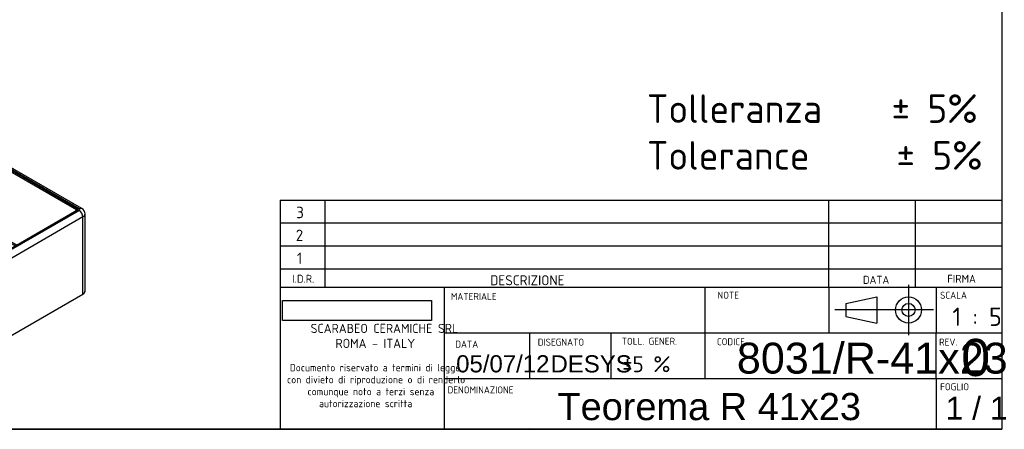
# Model space of a CAD drawing. Header units: millimetres. Extents: x 11 to 285, y 7 to 203.
# Tile 2 of 3: x 113 to 285, y 7 to 79. Entities that reach past the tile are written whole.
import ezdxf
from ezdxf.enums import TextEntityAlignment as Align
from ezdxf.lldxf.tags import DXFTag

# ---------------------------------------------------------------- set-up
doc = ezdxf.new("R2010")
doc.units = ezdxf.units.MM
for name, color, linetype in [('1', 7, 'Continuous'), ('Default', 7, 'Continuous'), ('Predefinito', 7, 'Continuous'), ('TEOREMA_41X23', 7, 'Continuous')]:
    doc.layers.add(name, color=color, linetype=linetype)
doc.styles.add('SEACAD_Arial', font='arial.ttf')
doc.styles.add('SEACAD_Solid_Edge_ISO', font='seiso.ttf')
doc.styles.add('SEACAD_Solid_Edge_ISOBI', font='seisobi.ttf')
tags = doc.linetypes.add('CENTER2', pattern=[28.575, 19.05, -3.175, 3.175, -3.175]).pattern_tags.tags
tags[10:11] = [DXFTag(74, 4), DXFTag(75, 0), DXFTag(340, '0'), DXFTag(46, 0.0), DXFTag(50, 0.0), DXFTag(44, 0.0), DXFTag(45, 0.0)]
tags[8:9] = [DXFTag(74, 4), DXFTag(75, 0), DXFTag(340, '0'), DXFTag(46, 0.0), DXFTag(50, 0.0), DXFTag(44, 0.0), DXFTag(45, 0.0)]
tags[6:7] = [DXFTag(74, 4), DXFTag(75, 0), DXFTag(340, '0'), DXFTag(46, 0.0), DXFTag(50, 0.0), DXFTag(44, 0.0), DXFTag(45, 0.0)]
tags[4:5] = [DXFTag(74, 4), DXFTag(75, 0), DXFTag(340, '0'), DXFTag(46, 0.0), DXFTag(50, 0.0), DXFTag(44, 0.0), DXFTag(45, 0.0)]
picture_1 = doc.add_image_def('image1.jpg', size_in_pixel=(300, 40))

# ---------------------------------------------------------------- blocks, each defined once
blk = doc.blocks.new('SE6')
at = {"layer": 'TEOREMA_41X23', "color": 7, "linetype": 'Continuous'}
for p, q in [((87.56, 65.76), (69, 55.04)), ((88.03, 65.71), (69.47, 54.99)), ((69.76, 55.11), (87.82, 65.54)), ((122.94, 45.81), (88.47, 65.71)), ((88.55, 65.55), (122.64, 45.87)), ((123.41, 45.86), (88.94, 65.76)), ((69.94, 54.81), (88, 65.23)), ((88.08, 65.08), (70.03, 54.66)), ((99.04, 58.87), (88.27, 65.08)), ((88.38, 65.32), (88.35, 65.2)), ((88.35, 65.2), (99.24, 58.91)), ((122.47, 45.64), (88.38, 65.32)), ((80.78, 48.41), (98.9, 58.87)), ((98.95, 58.49), (81.13, 48.2)), ((85.61, 55.31), (85.61, 56.98)), ((96.28, 48.48), (98.95, 58.49)), ((99.29, 58.42), (96.62, 48.4)), ((68.44, 54.1), (68.44, 40.63)), ((68.8, 53.59), (68.8, 40.12)), ((103.27, 33.69), (68.8, 53.59)), ((69.47, 54.74), (103.94, 34.84)), ((103.83, 35.01), (69.74, 54.69)), ((103.95, 35.03), (69.87, 54.71)), ((88.46, 43.97), (96.28, 48.48)), ((96.62, 48.4), (112.08, 39.48)), ((73.48, 47.14), (75.22, 46.11)), ((73.51, 47.1), (75.21, 46.1)), ((96.45, 48.17), (88.82, 43.76)), ((111.8, 39.32), (96.45, 48.17)), ((75.5, 45.71), (73.49, 44.55)), ((75.2, 46.1), (75.23, 46.08)), ((122.51, 45.5), (104.37, 35.03)), ((104.38, 34.84), (122.94, 45.55)), ((122.64, 45.49), (104.49, 35.01)), ((122.31, 45.38), (122.47, 45.64)), ((123.97, 31.44), (123.97, 44.92)), ((75.22, 43.46), (73.44, 44.48)), ((73.49, 44.55), (75.25, 43.54)), ((75.78, 43.85), (75.25, 43.54)), ((123.6, 44.41), (105.04, 33.69)), ((123.6, 30.93), (123.6, 44.41)), ((68.8, 40.12), (103.27, 20.22)), ((68.82, 40.09), (103.29, 20.19)), ((103.27, 20.22), (103.27, 33.69)), ((105.04, 33.69), (105.04, 20.22)), ((105.03, 20.19), (123.59, 30.9)), ((105.04, 20.22), (123.6, 30.93))]:
    blk.add_line(p, q, dxfattribs=at)
for centre, radius, start, end in [((88.25, 64.52), 1.42, 60.9407, 119.0593), ((98.91, 57.64), 1.24, 83.9848, 90.27), ((99.06, 59.24), 0.371, 266.249, 298.9282), ((69.52, 54.09), 1.08, 118.9608, 179.7396), ((122.89, 44.91), 1.08, 0.451, 61.1758), ((73.56, 44.44), 0.129, 121.7991, 162.2392), ((75.3, 43.47), 0.0831, 125.5101, 190.4516), ((74.75, 44.36), 1.15, 347.8331, 2.2124), ((104.16, 35.44), 0.464, 243.4803, 296.5197), ((104.12, 21.76), 1.78, 241.9962, 273.474), ((104.22, 21.68), 1.7, 270.4324, 298.4632)]:
    blk.add_arc(centre, radius, start, end, dxfattribs=at)
for centre, major_axis, ratio, start_param, end_param in [((88.03, 64.95), (0.469, -0.812), 0.57735, 2.356194, 3.141593), ((88.17, 65.34), (-0.516, -0.028), 0.575129, 3.865067, 5.435863), ((87.82, 65.34), (0.125, -0.217), 0.57735, 0.785398, 2.356194), ((88.25, 65.58), (0.313, 0), 0.57735, 0.785398, 2.356194), ((88.55, 65.35), (-0.125, -0.217), 0.57735, 3.926991, 5.148721), ((88.47, 64.95), (-0.469, -0.812), 0.57735, 3.141593, 3.926991), ((88.17, 65.13), (0.26, 0.142), 0.631412, 0.367539, 1.938335), ((88.17, 65.13), (-0.25, 0.032), 0.472981, 3.985641, 5.556438), ((88.08, 65.18), (-0.062, 0.108), 0.57735, 0.785398, 2.356194), ((88.17, 65.03), (0.129, 0.007), 0.575129, 0.723474, 2.29427), ((88.27, 65.19), (0.063, 0.108), 0.57735, 3.926991, 5.148721), ((98.77, 58.59), (-0.109, -0.288), 0.658534, 1.464291, 3.035088), ((98.94, 58.62), (-0.039, 0.523), 0.715187, 4.258371, 5.247422), ((84.71, 56.4), (-2.25, 0), 0.57735, 3.139057, 6.283185), ((84.71, 55.89), (2.25, 0), 0.57735, 0.206154, 2.946573), ((99.13, 58.39), (-0.242, 0.064), 0.345066, 4.049835, 5.620631), ((84.71, 56.4), (-2.25, 0), 0.57735, 0, 0.008332), ((69.69, 54.1), (1.25, 0), 0.57735, 3.143517, 3.926991), ((69.47, 53.97), (0.469, 0.812), 0.57735, 0.785398, 2.356194), ((69.47, 54.23), (0.469, -0.812), 0.57735, 2.356194, 3.142017), ((69.69, 54.87), (0.313, 0), 0.57735, 2.356194, 3.926991), ((70.12, 54.91), (0.516, 0.028), 0.575129, 2.29427, 3.865067), ((69.74, 54.49), (-0.125, -0.217), 0.57735, 3.141593, 3.926991), ((69.76, 54.91), (0.125, -0.217), 0.57735, 0.785398, 2.356194), ((70.12, 54.71), (0.274, -0.031), 0.400773, 2.315989, 3.320982), ((70.12, 54.71), (0.248, 0.045), 0.663885, 2.23556, 2.890164), ((70.03, 54.76), (-0.063, 0.108), 0.57735, 0.785398, 2.356194), ((70.12, 54.6), (0.129, 0.007), 0.575129, 2.29427, 2.708468), ((80.91, 48.28), (-0.218, 0.163), 0.133068, -1.333582, -0.842455), ((96.45, 48.38), (-0.242, 0.064), 0.345066, 4.049835, 5.620631), ((96.45, 48.38), (0.125, -0.217), 0.57735, 3.926991, 5.497787), ((96.45, 48.38), (0.125, 0.217), 0.57735, 3.926991, 5.148721), ((74.03, 45.47), (0.91, -1.58), 0.57735, 2.793682, 4.148813), ((74.07, 45.5), (0.88, -1.53), 0.57735, 2.819157, 3.711322), ((74.07, 45.5), (0.88, -1.53), 0.57735, 3.711322, 5.017074), ((74.03, 45.47), (0.91, -1.58), 0.57735, 4.148813, 5.025538), ((74.63, 45.13), (-0.91, 1.58), 0.57735, 3.928408, 5.025329), ((122.64, 45.67), (0.125, 0.217), 0.57735, 0.785398, 2.007129), ((122.22, 45.48), (-0.337, -0.111), 0.389249, 2.701215, 3.740969), ((122.64, 45.29), (0.125, -0.217), 0.57735, 2.356194, 3.141593), ((122.22, 45.68), (-0.562, 0), 0.513337, 2.414818, 3.868368), ((122.94, 45.04), (-0.469, -0.812), 0.57735, 3.13996, 3.926991), ((122.72, 45.68), (-0.313, 0), 0.57735, 2.356194, 3.926991), ((122.94, 44.79), (0.469, -0.812), 0.57735, 0.785398, 2.356194), ((122.72, 44.92), (-1.25, 0), 0.57735, 2.356194, 3.143517), ((74.63, 45.13), (-0.91, 1.58), 0.57735, 2.828444, 3.928408), ((74.67, 45.15), (-0.88, 1.53), 0.57735, 2.836907, 3.729072), ((69.69, 40.63), (1.25, 0), 0.57735, 3.141593, 3.926991), ((68.85, 40.14), (0.0313, 0.0541), 0.57735, 2.356194, 3.141593), ((101.64, 37.7), (3.99, 0), 0.57735, 0, 2.779165), ((101.64, 37.49), (3.63, 0), 0.57735, 0, 2.747738), ((101.64, 37.49), (3.2, 0), 0.57735, 0, 2.805114), ((101.64, 37.19), (-2.82, 0), 0.57735, 3.135816, 5.864716), ((101.64, 37.49), (3.2, 0), 0.57735, 5.048868, 6.283185), ((101.64, 37.7), (3.99, 0), 0.57735, 5.074817, 6.283185), ((101.64, 37.49), (3.63, 0), 0.57735, 6.024876, 6.283185), ((103.94, 34.07), (0.469, 0.812), 0.57735, 0.785398, 2.356194), ((103.83, 34.81), (-0.125, -0.217), 0.57735, 3.145095, 3.926991), ((104.16, 35.26), (0.5, 0), 0.649345, 3.985614, 5.439164), ((104.16, 34.96), (-0.313, 0), 0.57735, 0.785398, 2.356194), ((104.49, 34.81), (0.125, -0.217), 0.57735, 2.356194, 3.137163), ((104.38, 34.07), (-0.469, 0.812), 0.57735, 3.926991, 5.497787), ((104.16, 34.2), (1.25, 0), 0.57735, 3.926991, 5.497787), ((122.72, 31.44), (-1.25, 0), 0.57735, 2.356194, 3.085601), ((122.72, 31.44), (-1.25, 0), 0.57735, 3.085601, 3.141593), ((123.56, 30.96), (-0.0313, 0.0541), 0.57735, 3.141593, 3.926991), ((94.95, 27.33), (-0.537, 0.93), 0.57735, 0, 3.817957), ((95, 27.35), (0.505, -0.875), 0.57735, 3.158766, 6.283185), ((94.95, 27.33), (-0.537, 0.93), 0.57735, 5.493516, 6.283185), ((94.95, 27.33), (-0.537, 0.93), 0.57735, 3.817957, 5.493516), ((95.84, 27.84), (0.505, -0.875), 0.57735, 4.135065, 5.289713), ((95, 27.35), (0.505, -0.875), 0.57735, 0, 0.016107), ((104.16, 20.73), (-1.25, 0), 0.57735, 0.785398, 2.356194), ((103.32, 20.24), (0.0313, 0.0541), 0.57735, 2.356194, 3.141408), ((105, 20.24), (-0.0312, 0.0541), 0.57735, 3.141776, 3.926991)]:
    blk.add_ellipse(centre, major_axis=major_axis, ratio=ratio, start_param=start_param, end_param=end_param, dxfattribs=at)
blk.add_ellipse((84.71, 56.6), major_axis=(2.5, 0), ratio=0.57735, dxfattribs=at)
for points, knots in [([(82.52, 56.14), (82.52, 56.15), (82.54, 56.2), (82.6, 56.29), (82.71, 56.43), (82.86, 56.55), (83.03, 56.67), (83.22, 56.78), (83.44, 56.87), (83.68, 56.95), (83.94, 57.01), (84.21, 57.05), (84.49, 57.08), (84.77, 57.08), (85.05, 57.07), (85.33, 57.04), (85.59, 56.99), (85.85, 56.92), (86.08, 56.83), (86.29, 56.73), (86.47, 56.62), (86.63, 56.5), (86.76, 56.38), (86.85, 56.26), (86.89, 56.18), (86.91, 56.14)], [0.0765185, 0.0765185, 0.0765185, 0.0765185, 0.0801309, 0.1214869, 0.1610278, 0.1996043, 0.237818, 0.2759632, 0.3141472, 0.352438, 0.3908475, 0.4293611, 0.467952, 0.5065883, 0.5452363, 0.5838533, 0.6224011, 0.6608456, 0.6991552, 0.737306, 0.7752935, 0.8131531, 0.850982, 0.8889537, 0.9202775, 0.9202775, 0.9202775, 0.9202775]), ([(86.36, 55.59), (86.32, 55.57), (86.23, 55.52), (86.04, 55.44), (85.81, 55.36), (85.55, 55.29), (85.29, 55.24), (85.01, 55.21), (84.73, 55.2), (84.45, 55.21), (84.17, 55.24), (83.9, 55.28), (83.65, 55.35), (83.41, 55.43), (83.19, 55.53), (83, 55.63), (82.83, 55.75), (82.7, 55.87), (82.59, 56), (82.52, 56.13), (82.47, 56.26), (82.47, 56.34), (82.46, 56.39)], [0, 0, 0, 0, 0.02651, 0.077366, 0.128382, 0.179556, 0.230876, 0.282309, 0.333815, 0.385349, 0.436858, 0.488287, 0.53959, 0.590723, 0.641652, 0.692361, 0.742879, 0.793323, 0.843865, 0.894956, 0.947398, 1, 1, 1, 1]), ([(86.96, 56.4), (86.96, 56.38), (86.97, 56.33), (86.94, 56.23), (86.89, 56.09), (86.8, 55.96), (86.68, 55.83), (86.53, 55.7), (86.42, 55.63), (86.36, 55.59)], [0, 0, 0, 0, 0.039637, 0.217734, 0.373198, 0.53847, 0.697461, 0.853344, 1, 1, 1, 1]), ([(69.87, 54.71), (69.86, 54.71), (69.84, 54.72), (69.84, 54.72), (69.84, 54.72)], [0, 0, 0, 0, 0.2153734, 0.5570486, 0.5570486, 0.5570486, 0.5570486]), ([(73.48, 47.14), (73.48, 47.14), (73.48, 47.14), (73.48, 47.14), (73.48, 47.14), (73.48, 47.14), (73.48, 47.14), (73.48, 47.13), (73.49, 47.12), (73.49, 47.12), (73.5, 47.11), (73.5, 47.1), (73.51, 47.1), (73.51, 47.1), (73.51, 47.1), (73.51, 47.1)], [0, 0, 0, 0, 0.0052378, 0.0052378, 0.0052378, 0.0235304, 0.0235304, 0.0235304, 0.2430047, 0.2430047, 0.2430047, 0.4749206, 0.4749206, 0.4749206, 0.5264263, 0.5264263, 0.5264263, 0.5264263]), ([(73.5, 47.1), (73.49, 47.1), (73.49, 47.1), (73.49, 47.1), (73.49, 47.1), (73.49, 47.11), (73.48, 47.11), (73.48, 47.11), (73.48, 47.11), (73.48, 47.12), (73.48, 47.12), (73.48, 47.13), (73.48, 47.14), (73.48, 47.14), (73.48, 47.14), (73.48, 47.14), (73.48, 47.14), (73.48, 47.14), (73.48, 47.14)], [0.2437135, 0.2437135, 0.2437135, 0.2437135, 0.4097448, 0.4097448, 0.4097448, 0.5249144, 0.5249144, 0.5249144, 0.7575971, 0.7575971, 0.7575971, 0.9761615, 0.9761615, 0.9761615, 0.9947961, 0.9947961, 0.9947961, 1, 1, 1, 1]), ([(73.51, 47.11), (73.51, 47.11), (73.51, 47.11), (73.51, 47.11), (73.51, 47.1), (73.5, 47.1), (73.5, 47.1), (73.5, 47.1), (73.5, 47.1), (73.5, 47.1), (73.5, 47.1), (73.5, 47.1), (73.5, 47.1)], [0, 0, 0, 0, 0.0153433, 0.0153433, 0.0153433, 0.1980774, 0.1980774, 0.1980774, 0.2076244, 0.2076244, 0.2076244, 0.2437135, 0.2437135, 0.2437135, 0.2437135]), ([(75.21, 46.1), (75.21, 46.1), (75.21, 46.1), (75.21, 46.1), (75.2, 46.1), (75.21, 46.1), (75.21, 46.1), (75.21, 46.11), (75.21, 46.11), (75.21, 46.11), (75.21, 46.11), (75.21, 46.11), (75.22, 46.11), (75.22, 46.11), (75.22, 46.11), (75.22, 46.11)], [0.4721326, 0.4721326, 0.4721326, 0.4721326, 0.5231254, 0.5231254, 0.5231254, 0.755902, 0.755902, 0.755902, 0.9772018, 0.9772018, 0.9772018, 0.9948154, 0.9948154, 0.9948154, 1, 1, 1, 1]), ([(75.22, 46.11), (75.22, 46.11), (75.22, 46.11), (75.22, 46.11), (75.22, 46.11), (75.22, 46.11), (75.22, 46.11), (75.22, 46.1), (75.22, 46.1), (75.22, 46.09), (75.22, 46.09), (75.23, 46.08), (75.23, 46.08)], [0, 0, 0, 0, 0.0051497, 0.0051497, 0.0051497, 0.0230618, 0.0230618, 0.0230618, 0.2434635, 0.2434635, 0.2434635, 0.438169, 0.438169, 0.438169, 0.438169]), ([(122.54, 45.52), (122.54, 45.52), (122.54, 45.52), (122.53, 45.51), (122.52, 45.51), (122.51, 45.5)], [0.2606173, 0.2606173, 0.2606173, 0.2606173, 0.3885334, 0.8045829, 1, 1, 1, 1]), ([(68.44, 40.66), (68.44, 40.66), (68.43, 40.61), (68.45, 40.52), (68.49, 40.4), (68.57, 40.28), (68.68, 40.18), (68.77, 40.12), (68.82, 40.09)], [0.022097, 0.022097, 0.022097, 0.022097, 0.0398834, 0.2319198, 0.4230437, 0.6161564, 0.8129172, 1, 1, 1, 1]), ([(103.71, 36.21), (103.67, 36.18), (103.57, 36.13), (103.37, 36.03), (103.11, 35.94), (102.85, 35.86), (102.68, 35.82), (102.6, 35.81)], [0, 0, 0, 0, 0.0234169, 0.0683461, 0.1134224, 0.1586535, 0.1957525, 0.1957525, 0.1957525, 0.1957525]), ([(105.15, 36.96), (105.14, 36.93), (105.1, 36.85), (105, 36.7), (104.86, 36.53), (104.69, 36.37), (104.48, 36.21), (104.25, 36.07), (104, 35.94), (103.72, 35.82), (103.42, 35.72), (103.16, 35.65), (103, 35.61), (102.96, 35.6)], [0, 0, 0, 0, 0.0190793, 0.0570447, 0.0939259, 0.1302034, 0.1661996, 0.2021055, 0.2380089, 0.2739644, 0.3100001, 0.3461221, 0.3618613, 0.3618613, 0.3618613, 0.3618613]), ([(104.46, 37.18), (104.46, 37.15), (104.46, 37.08), (104.43, 36.96), (104.37, 36.82), (104.28, 36.67), (104.15, 36.53), (103.99, 36.39), (103.84, 36.28), (103.75, 36.23), (103.71, 36.21)], [0, 0, 0, 0, 0.083208, 0.231244, 0.370748, 0.519095, 0.661304, 0.800343, 0.938153, 1, 1, 1, 1]), ([(123.59, 30.9), (123.62, 30.92), (123.69, 30.97), (123.8, 31.05), (123.89, 31.17), (123.95, 31.29), (123.96, 31.36), (123.97, 31.4)], [0, 0, 0, 0, 0.122718, 0.355951, 0.589151, 0.819932, 1, 1, 1, 1]), ([(94.49, 28.22), (94.51, 28.23), (94.55, 28.26), (94.65, 28.27), (94.77, 28.26), (94.88, 28.22), (94.94, 28.19), (94.97, 28.17)], [0, 0, 0, 0, 0.17038, 0.416746, 0.65523, 0.88707, 1, 1, 1, 1]), ([(95.69, 26.83), (95.69, 26.81), (95.68, 26.76), (95.66, 26.66), (95.61, 26.57), (95.55, 26.51), (95.52, 26.49), (95.51, 26.48)], [0, 0, 0, 0, 0.072657, 0.350236, 0.628393, 0.910863, 1, 1, 1, 1])]:
    blk.add_open_spline(points, degree=3, knots=knots, dxfattribs=at)
blk.add_open_spline([(73.5, 47.1), (73.51, 47.1), (73.51, 47.1), (73.51, 47.1)], degree=3, dxfattribs=at)
blk = doc.blocks.new('SEANNOT_GROUP5')
at = {"layer": 'Default', "color": 7, "linetype": 'Continuous', "style": 'SEACAD_Arial'}
blk.add_text('05/07/12', height=3, dxfattribs=at).set_placement((188.91, 20.23), align=Align.TOP_LEFT)
blk = doc.blocks.new('SEANNOT_GROUP6')
at = {"layer": 'Default', "color": 7, "linetype": 'Continuous', "style": 'SEACAD_Arial'}
blk.add_text('1 / 1', height=4, dxfattribs=at).set_placement((274.53, 12.97), align=Align.TOP_LEFT)
blk = doc.blocks.new('SEANNOT_GROUP7')
at = {"layer": 'Predefinito', "color": 7, "linetype": 'CENTER2'}
for p, q in [((268.05, 32.51), (268.05, 23.76)), ((272.43, 28.14), (263.68, 28.14))]:
    blk.add_line(p, q, dxfattribs=at)
blk = doc.blocks.new('SEANNOT_GROUP8')
at = {"layer": 'Predefinito', "color": 7, "linetype": 'CENTER2'}
blk.add_line((264.58, 28.14), (255.17, 28.14), dxfattribs=at)
blk = doc.blocks.new('SEANNOT_GROUP9')
at = {"layer": 'Predefinito', "color": 7, "linetype": 'Continuous', "style": 'SEACAD_Arial'}
blk.add_text('Teorema R 41x23', height=4.75, dxfattribs=at).set_placement((206.63, 13.63), align=Align.TOP_LEFT)
blk = doc.blocks.new('SEANNOT_GROUP11')
at = {"layer": 'Predefinito', "color": 7, "linetype": 'Continuous', "style": 'SEACAD_Arial'}
blk.add_text('DESYS', height=3, dxfattribs=at).set_placement((205.42, 20.22), align=Align.TOP_LEFT)
blk = doc.blocks.new('SEANNOT_GROUP13')
at = {"layer": 'Predefinito', "color": 7, "linetype": 'Continuous', "style": 'SEACAD_Arial'}
blk.add_text('8031/R-41x23', height=5.4, dxfattribs=at).set_placement((238.02, 22.42), align=Align.TOP_LEFT)
blk = doc.blocks.new('SEANNOT_GROUP14')
at = {"layer": 'Predefinito', "color": 7, "linetype": 'Continuous', "style": 'SEACAD_Arial'}
blk.add_text('0', height=6.5, dxfattribs=at).set_placement((277.28, 23.09), align=Align.TOP_LEFT)

msp = doc.modelspace()

# ---------------------------------------------------------------- linework, layer by layer
at = {"layer": '1', "color": 7, "linetype": 'Continuous'}
for p, q in [((284.3566, 202.845), (284.3566, 7.2813)), ((158.1293, 47.3492), (284.3566, 47.3492)), ((254.0877, 32.148), (254.0877, 47.348)), ((269.2877, 32.148), (269.2877, 47.348)), ((158.1293, 43.3492), (284.3566, 43.3492)), ((158.1293, 39.3492), (284.3566, 39.3492)), ((158.1293, 35.3492), (284.3566, 35.3492)), ((158.1293, 32.148), (284.3566, 32.148)), ((254.0877, 32.148), (254.0877, 24.148)), ((272.887, 32.148), (272.887, 24.148)), ((257.0986, 29.2778), (262.5353, 30.4173)), ((262.5353, 30.4173), (262.5353, 25.8591)), ((257.0986, 29.2778), (257.0986, 26.9987)), ((257.0986, 26.9987), (262.5353, 25.8591)), ((186.7808, 24.148), (284.3566, 24.148)), ((272.887, 16.148), (272.887, 24.148)), ((186.7808, 16.148), (284.3566, 16.148)), ((272.887, 16.148), (272.887, 7.4715)), ((284.3566, 7.2813), (10.8564, 7.2813)), ((88.7928, 7.3094), (284.3566, 7.3094))]:
    msp.add_line(p, q, dxfattribs=at)
for radius in [2.2791, 1.1396]:
    msp.add_circle((268.0508, 28.1382), radius, dxfattribs=at)
at = {"layer": 'Predefinito', "color": 7, "linetype": 'Continuous'}
for p, q in [((158.1293, 47.3492), (158.1293, 7.4489)), ((165.9434, 47.3492), (165.9434, 32.148)), ((186.7808, 32.148), (186.7808, 7.4489)), ((232.4353, 32.148), (232.4353, 16.148)), ((201.7143, 24.148), (201.7143, 16.148)), ((215.9586, 24.148), (215.9586, 16.148)), ((201.7143, 7.4715), (201.7143, 7.4489))]:
    msp.add_line(p, q, dxfattribs=at)

# ---------------------------------------------------------------- block references
at = {"layer": 'Default'}
for name in ['SE6', 'SEANNOT_GROUP5', 'SEANNOT_GROUP6']:
    msp.add_blockref(name, (0, 0), dxfattribs=at)
at = {"layer": 'Predefinito'}
for name in ['SEANNOT_GROUP7', 'SEANNOT_GROUP8', 'SEANNOT_GROUP13', 'SEANNOT_GROUP14', 'SEANNOT_GROUP11', 'SEANNOT_GROUP9']:
    msp.add_blockref(name, (0, 0), dxfattribs=at)

# ---------------------------------------------------------------- texts
at = {"layer": '1', "color": 7, "linetype": 'Continuous', "style": 'SEACAD_Solid_Edge_ISO'}
for s, height, p in [('MATERIALE', 1.224, (187.973, 31.114)), ('NOTE', 1.224, (234.6244, 31.3256)), ('SCALA', 1.224, (273.5792, 31.3256)), ('1 : 5', 3.2, (275.7402, 28.5532)), ('DATA', 1.224, (188.7404, 22.7613)), ('DISEGNATO', 1.224, (203.1816, 23.1195)), ('TOLL. GENER.', 1.224, (217.8815, 23.2753)), ('CODICE', 1.224, (234.5252, 23.2047)), ('REV.', 1.224, (273.4061, 23.1386)), ('±5 %', 2.8, (217.9525, 20.0623)), ('DENOMINAZIONE', 1.220896, (187.4005, 14.7736)), ('FOGLIO', 1.224, (273.5792, 15.3256))]:
    msp.add_text(s, height=height, dxfattribs=at).set_placement(p, align=Align.TOP_LEFT)
at = {"layer": 'Default', "color": 7, "linetype": 'Continuous', "style": 'SEACAD_Solid_Edge_ISO'}
for s, p in [('Tolleranza    ± 5%', (222.2822, 65.8411)), ('Tolerance     ± 5%', (222.2822, 57.6593))]:
    msp.add_text(s, height=5, dxfattribs=at).set_placement(p, align=Align.TOP_LEFT)
at = {"layer": 'Predefinito', "color": 7, "linetype": 'Continuous'}
for s, height, style, p in [('3', 2, 'SEACAD_Solid_Edge_ISO', (160.9227, 46.1813)), ('2', 2, 'SEACAD_Solid_Edge_ISO', (160.8318, 42.1813)), ('1', 2, 'SEACAD_Solid_Edge_ISO', (161.0363, 38.1813)), ('I.D.R.', 1.4, 'SEACAD_Solid_Edge_ISO', (160.2149, 34.2886)), ('DESCRIZIONE', 1.75, 'SEACAD_Solid_Edge_ISO', (194.8541, 34.2124)), ('DATA', 1.4, 'SEACAD_Solid_Edge_ISO', (260.0826, 34.1077)), ('FIRMA', 1.4, 'SEACAD_Solid_Edge_ISO', (274.8449, 34.2874)), ('SCARABEO CERAMICHE SRL', 1.6, 'SEACAD_Solid_Edge_ISOBI', (163.4335, 25.7148)), ('ROMA - ITALY', 1.6, 'SEACAD_Solid_Edge_ISOBI', (167.7789, 23.0966)), ('Documento riservato a termini di legge', 1.28, 'SEACAD_Solid_Edge_ISO', (159.7911, 18.7017)), ('con divieto di riproduzione o di renderlo', 1.28, 'SEACAD_Solid_Edge_ISO', (159.3111, 16.6072)), ('comunque noto a terzi senza ', 1.28, 'SEACAD_Solid_Edge_ISO', (162.8893, 14.5126)), ('autorizzazione scritta', 1.28, 'SEACAD_Solid_Edge_ISO', (164.9111, 12.4181))]:
    msp.add_text(s, height=height, dxfattribs=dict(at, style=style)).set_placement(p, align=Align.TOP_LEFT)

# ---------------------------------------------------------------- pictures from other files: only their frames are drawn
image = msp.add_image(picture_1, insert=(158.5415, 26.3095), size_in_units=(26.0238, 3.4698))

doc.saveas('drawing.dxf')
